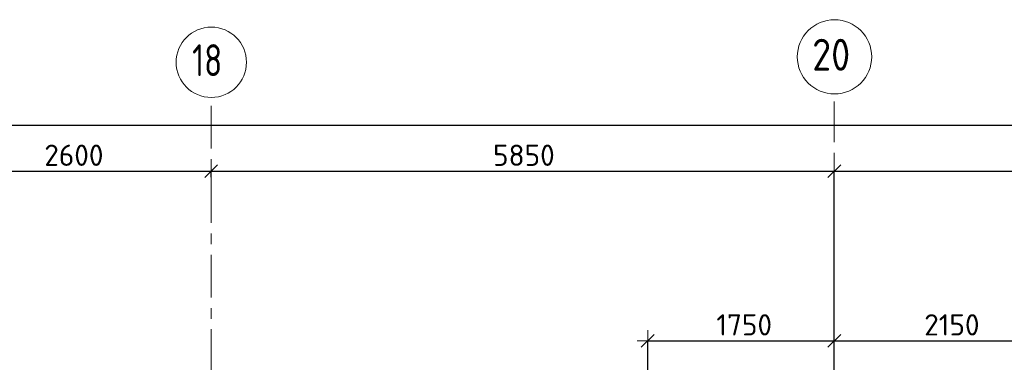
# Model space of a CAD drawing. Header units: metres. Extents: x -38 to 97, y -15 to 21.
# Tile 48 of 256: x 43.85 to 53.1, y 17.33 to 20.55. Entities that reach past the tile are written whole.
import ezdxf

# ---------------------------------------------------------------- set-up
doc = ezdxf.new("R2010")
doc.units = ezdxf.units.M
doc.header["$PDMODE"] = 65
doc.linetypes.add('______11', pattern=[0.5, 0.4, -0.05, 0, -0.05])
doc.linetypes.add('______5', pattern=[1.1, 0.8, -0.1, 0.1, -0.1])
for name, color, linetype, lineweight in [('XR$2$Осевая линия (1)', 7, '______5', 13), ('XR$2$Размерная линия (1)', 7, 'Continuous', 13), ('XR$6$Размерная линия (1)', 7, 'Continuous', 13)]:
    doc.layers.add(name, color=color, linetype=linetype, lineweight=lineweight)
doc.styles.add('ISOCPEUR', font='txt')
doc.dimstyles.new('DIMSTYLE_3', dxfattribs={"dimtxt": 0.2, "dimasz": 0.2, "dimexe": 0, "dimexo": 0, "dimgap": 0.1, "dimtad": 2, "dimdec": 0, "dimlfac": 1000, "dimrnd": 5, "dimzin": 12, "dimdsep": 46, "dimtxsty": 'ISOCPEUR', "dimblk1": 'ALL_ML_STRICH', "dimblk2": 'ALL_ML_STRICH', "dimsah": 1, "dimcen": 0, "dimclrd": 7, "dimclre": 256, "dimclrt": 7, "dimadec": 0, "dimazin": 0, "dimtfac": 1, "dimtdec": 0, "dimtix": 1, "dimtmove": 2, "dimatfit": 3, "dimfxl": 0, "dimtzin": 0, "dimlwd": 0, "dimlwe": -3, "dimarcsym": 0})

# ---------------------------------------------------------------- blocks, each defined once
blk = doc.blocks.new('ALL_ML_STRICH')
at = {"color": 0, "linetype": 'ByBlock', "lineweight": -2}
for p, q in [((0, -0.5), (0, 0.5)), ((-1, 0), (0.5, 0)), ((-0.3, -0.3), (0.3, 0.3))]:
    blk.add_line(p, q, dxfattribs=at)
blk = doc.blocks.new('*D11')
at = {"layer": 'DEFPOINTS', "color": 7, "linetype": 'Continuous', "lineweight": 13, "transparency": 33554687}
for p in [(0.5, 19.5574), (0.5, 19.3768), (61.6, 17.1197)]:
    blk.add_point(p, dxfattribs=at)
at = {"layer": 'XR$2$Размерная линия (1)', "color": 9, "linetype": 'Continuous', "lineweight": -2, "true_color": 0xc7c7c7, "transparency": 33554687}
for p, q in [((0.5, 19.3568), (0.5, 19.5574)), ((61.6, 17.1397), (61.6, 19.5574))]:
    blk.add_line(p, q, dxfattribs=at)
at = {"layer": 'XR$2$Размерная линия (1)', "color": 7, "linetype": 'Continuous', "lineweight": -2, "transparency": 33554687}
blk.add_line((0.5, 19.5574), (61.6, 19.5574), dxfattribs=at)
at = {"layer": 'XR$2$Размерная линия (1)', "color": 7, "linetype": 'Continuous', "lineweight": 13, "transparency": 33554687, "xscale": 0.2, "yscale": 0.2, "zscale": 0.2, "rotation": 180}
blk.add_blockref('ALL_ML_STRICH', (0.5, 19.5574), dxfattribs=at)
at = {"layer": 'XR$2$Размерная линия (1)', "color": 7, "linetype": 'Continuous', "lineweight": 13, "transparency": 33554687, "xscale": 0.2, "yscale": 0.2, "zscale": 0.2}
blk.add_blockref('ALL_ML_STRICH', (61.6, 19.5574), dxfattribs=at)
at = {"layer": 'XR$2$Размерная линия (1)', "color": 7, "linetype": 'Continuous', "lineweight": 13, "transparency": 33554687, "insert": (31.1, 19.7074), "char_height": 0.2, "width": 1, "attachment_point": 5, "style": 'ISOCPEUR'}
blk.add_mtext('\\A1;{61100}', dxfattribs=at)
blk = doc.blocks.new('*D36')
at = {"layer": 'DEFPOINTS', "color": 7, "linetype": 'Continuous', "lineweight": 13, "transparency": 33554687}
for p in [(43.05, 19.1261), (43.05, 19.1044), (45.65, 19.0502)]:
    blk.add_point(p, dxfattribs=at)
at = {"layer": 'XR$2$Размерная линия (1)', "color": 9, "linetype": 'Continuous', "lineweight": -2, "true_color": 0xc7c7c7, "transparency": 33554687}
for p, q in [((43.05, 19.1244), (43.05, 19.1261)), ((45.65, 19.0702), (45.65, 19.1261))]:
    blk.add_line(p, q, dxfattribs=at)
at = {"layer": 'XR$2$Размерная линия (1)', "color": 7, "linetype": 'Continuous', "lineweight": -2, "transparency": 33554687}
blk.add_line((43.05, 19.1261), (45.65, 19.1261), dxfattribs=at)
at = {"layer": 'XR$2$Размерная линия (1)', "color": 7, "linetype": 'Continuous', "lineweight": 13, "transparency": 33554687, "xscale": 0.2, "yscale": 0.2, "zscale": 0.2, "rotation": 180}
blk.add_blockref('ALL_ML_STRICH', (43.05, 19.1261), dxfattribs=at)
at = {"layer": 'XR$2$Размерная линия (1)', "color": 7, "linetype": 'Continuous', "lineweight": 13, "transparency": 33554687, "xscale": 0.2, "yscale": 0.2, "zscale": 0.2}
blk.add_blockref('ALL_ML_STRICH', (45.65, 19.1261), dxfattribs=at)
at = {"layer": 'XR$2$Размерная линия (1)', "color": 7, "linetype": 'Continuous', "lineweight": 13, "transparency": 33554687, "insert": (44.36, 19.2761), "char_height": 0.2, "width": 0.8, "attachment_point": 5, "style": 'ISOCPEUR'}
blk.add_mtext('\\A1;{2600}', dxfattribs=at)
blk = doc.blocks.new('*D37')
at = {"layer": 'DEFPOINTS', "color": 7, "linetype": 'Continuous', "lineweight": 13, "transparency": 33554687}
for p in [(45.65, 19.1261), (45.65, 19.0502), (51.5, 17.3896)]:
    blk.add_point(p, dxfattribs=at)
at = {"layer": 'XR$2$Размерная линия (1)', "color": 9, "linetype": 'Continuous', "lineweight": -2, "true_color": 0xc7c7c7, "transparency": 33554687}
for p, q in [((45.65, 19.0702), (45.65, 19.1261)), ((51.5, 17.4096), (51.5, 19.1261))]:
    blk.add_line(p, q, dxfattribs=at)
at = {"layer": 'XR$2$Размерная линия (1)', "color": 7, "linetype": 'Continuous', "lineweight": -2, "transparency": 33554687}
blk.add_line((45.65, 19.1261), (51.5, 19.1261), dxfattribs=at)
at = {"layer": 'XR$2$Размерная линия (1)', "color": 7, "linetype": 'Continuous', "lineweight": 13, "transparency": 33554687, "xscale": 0.2, "yscale": 0.2, "zscale": 0.2, "rotation": 180}
blk.add_blockref('ALL_ML_STRICH', (45.65, 19.1261), dxfattribs=at)
at = {"layer": 'XR$2$Размерная линия (1)', "color": 7, "linetype": 'Continuous', "lineweight": 13, "transparency": 33554687, "xscale": 0.2, "yscale": 0.2, "zscale": 0.2}
blk.add_blockref('ALL_ML_STRICH', (51.5, 19.1261), dxfattribs=at)
at = {"layer": 'XR$2$Размерная линия (1)', "color": 7, "linetype": 'Continuous', "lineweight": 13, "transparency": 33554687, "insert": (48.585, 19.2761), "char_height": 0.2, "width": 0.8, "attachment_point": 5, "style": 'ISOCPEUR'}
blk.add_mtext('\\A1;{5850}', dxfattribs=at)
blk = doc.blocks.new('*D38')
at = {"layer": 'DEFPOINTS', "color": 7, "linetype": 'Continuous', "lineweight": 13, "transparency": 33554687}
for p in [(51.5, 19.1261), (61.6, 17.4912), (51.5, 17.3896)]:
    blk.add_point(p, dxfattribs=at)
at = {"layer": 'XR$2$Размерная линия (1)', "color": 9, "linetype": 'Continuous', "lineweight": -2, "true_color": 0xc7c7c7, "transparency": 33554687}
for p, q in [((51.5, 17.4096), (51.5, 19.1261)), ((61.6, 17.5112), (61.6, 19.1261))]:
    blk.add_line(p, q, dxfattribs=at)
at = {"layer": 'XR$2$Размерная линия (1)', "color": 7, "linetype": 'Continuous', "lineweight": -2, "transparency": 33554687}
blk.add_line((51.5, 19.1261), (61.6, 19.1261), dxfattribs=at)
at = {"layer": 'XR$2$Размерная линия (1)', "color": 7, "linetype": 'Continuous', "lineweight": 13, "transparency": 33554687, "xscale": 0.2, "yscale": 0.2, "zscale": 0.2, "rotation": 180}
blk.add_blockref('ALL_ML_STRICH', (51.5, 19.1261), dxfattribs=at)
at = {"layer": 'XR$2$Размерная линия (1)', "color": 7, "linetype": 'Continuous', "lineweight": 13, "transparency": 33554687, "xscale": 0.2, "yscale": 0.2, "zscale": 0.2}
blk.add_blockref('ALL_ML_STRICH', (61.6, 19.1261), dxfattribs=at)
at = {"layer": 'XR$2$Размерная линия (1)', "color": 7, "linetype": 'Continuous', "lineweight": 13, "transparency": 33554687, "insert": (56.6, 19.2761), "char_height": 0.2, "width": 1, "attachment_point": 5, "style": 'ISOCPEUR'}
blk.add_mtext('\\A1;{10100}', dxfattribs=at)
blk = doc.blocks.new('*D1335')
at = {"layer": 'DEFPOINTS', "color": 7, "linetype": 'Continuous', "lineweight": 13, "transparency": 33554687}
for p in [(49.7475, 17.532), (51.5, 17.01), (49.7475, 16.6112)]:
    blk.add_point(p, dxfattribs=at)
at = {"layer": 'XR$6$Размерная линия (1)', "color": 9, "linetype": 'Continuous', "lineweight": -2, "true_color": 0xc7c7c7, "transparency": 33554687}
for p, q in [((49.7475, 16.6312), (49.7475, 17.532)), ((51.5, 17.03), (51.5, 17.532))]:
    blk.add_line(p, q, dxfattribs=at)
at = {"layer": 'XR$6$Размерная линия (1)', "color": 7, "linetype": 'Continuous', "lineweight": -2, "transparency": 33554687}
blk.add_line((49.7475, 17.532), (51.5, 17.532), dxfattribs=at)
at = {"layer": 'XR$6$Размерная линия (1)', "color": 7, "linetype": 'Continuous', "lineweight": 13, "transparency": 33554687, "xscale": 0.2, "yscale": 0.2, "zscale": 0.2, "rotation": 180}
blk.add_blockref('ALL_ML_STRICH', (49.7475, 17.532), dxfattribs=at)
at = {"layer": 'XR$6$Размерная линия (1)', "color": 7, "linetype": 'Continuous', "lineweight": 13, "transparency": 33554687, "xscale": 0.2, "yscale": 0.2, "zscale": 0.2}
blk.add_blockref('ALL_ML_STRICH', (51.5, 17.532), dxfattribs=at)
at = {"layer": 'XR$6$Размерная линия (1)', "color": 7, "linetype": 'Continuous', "lineweight": 13, "transparency": 33554687, "insert": (50.6538, 17.682), "char_height": 0.2, "width": 0.8, "attachment_point": 5, "style": 'ISOCPEUR'}
blk.add_mtext('\\A1;{1750}', dxfattribs=at)
blk = doc.blocks.new('*D1336')
at = {"layer": 'DEFPOINTS', "color": 7, "linetype": 'Continuous', "lineweight": 13, "transparency": 33554687}
for p in [(51.5, 17.532), (51.5, 17.01), (53.6475, 16.7112)]:
    blk.add_point(p, dxfattribs=at)
at = {"layer": 'XR$6$Размерная линия (1)', "color": 9, "linetype": 'Continuous', "lineweight": -2, "true_color": 0xc7c7c7, "transparency": 33554687}
for p, q in [((51.5, 17.03), (51.5, 17.532)), ((53.6475, 16.7312), (53.6475, 17.532))]:
    blk.add_line(p, q, dxfattribs=at)
at = {"layer": 'XR$6$Размерная линия (1)', "color": 7, "linetype": 'Continuous', "lineweight": -2, "transparency": 33554687}
blk.add_line((51.5, 17.532), (53.6475, 17.532), dxfattribs=at)
at = {"layer": 'XR$6$Размерная линия (1)', "color": 7, "linetype": 'Continuous', "lineweight": 13, "transparency": 33554687, "xscale": 0.2, "yscale": 0.2, "zscale": 0.2, "rotation": 180}
blk.add_blockref('ALL_ML_STRICH', (51.5, 17.532), dxfattribs=at)
at = {"layer": 'XR$6$Размерная линия (1)', "color": 7, "linetype": 'Continuous', "lineweight": 13, "transparency": 33554687, "xscale": 0.2, "yscale": 0.2, "zscale": 0.2}
blk.add_blockref('ALL_ML_STRICH', (53.6475, 17.532), dxfattribs=at)
at = {"layer": 'XR$6$Размерная линия (1)', "color": 7, "linetype": 'Continuous', "lineweight": 13, "transparency": 33554687, "insert": (52.6038, 17.682), "char_height": 0.2, "width": 0.8, "attachment_point": 5, "style": 'ISOCPEUR'}
blk.add_mtext('\\A1;{2150}', dxfattribs=at)

msp = doc.modelspace()

# ---------------------------------------------------------------- linework, layer by layer
at = {"layer": 'XR$2$Осевая линия (1)', "color": 253, "linetype": '______11', "lineweight": 13, "true_color": 0xa0a0a0, "transparency": 33554687}
for p, q in [((45.65, 6.74), (45.65, 19.78)), ((51.5, 6.8), (51.5, 19.78))]:
    msp.add_line(p, q, dxfattribs=at)
at = {"layer": 'XR$2$Осевая линия (1)', "color": 7, "linetype": 'Continuous', "lineweight": 13, "transparency": 33554687}
for centre, radius in [((51.5018, 20.2012), 0.3493), ((45.6504, 20.1501), 0.3304)]:
    msp.add_circle(centre, radius, dxfattribs=at)

# ---------------------------------------------------------------- texts
at = {"layer": 'XR$2$Осевая линия (1)', "color": 7, "linetype": 'Continuous', "lineweight": 13, "transparency": 33554687, "char_height": 0.3, "attachment_point": 7, "style": 'ISOCPEUR'}
for s, insert, width in [('\\W0.87;20', (51.2918, 20.0707), 0.550812), ('\\W0.75;18', (45.4704, 20.0196), 0.472281)]:
    msp.add_mtext(s, dxfattribs=dict(at, insert=insert, width=width))

# ---------------------------------------------------------------- dimensions: what is measured, and where the dimension line sits
at = {"layer": 'XR$2$Размерная линия (1)', "color": 7, "linetype": 'Continuous', "lineweight": 13, "transparency": 33554687}
for base, p1, p2, picture, middle in [((61.6, 19.5574), (0.5, 19.3568), (61.6, 17.1397), '*D11', (31.1, 19.7074)), ((45.65, 19.1261), (43.05, 19.1244), (45.65, 19.0702), '*D36', (44.36, 19.2761)), ((51.5, 19.1261), (45.65, 19.0702), (51.5, 17.4096), '*D37', (48.585, 19.2761)), ((61.6, 19.1261), (51.5, 17.4096), (61.6, 17.5112), '*D38', (56.6, 19.2761))]:
    dim = msp.add_linear_dim(base=base, p1=p1, p2=p2, dimstyle='DIMSTYLE_3', override={"dimpost": '<>', "dimclrd": 7, "dimclre": 9, "dimclrt": 7, "dimlwd": 0, "dimlwe": 65533}, dxfattribs=at)
    dim.commit()
    dim.dimension.update_dxf_attribs({"geometry": picture, "text_midpoint": middle, "dimtype": 160})
at = {"layer": 'XR$6$Размерная линия (1)', "color": 7, "linetype": 'Continuous', "lineweight": 13, "transparency": 33554687}
for base, p1, p2, picture, middle in [((51.5, 17.53196), (49.74752, 16.63124), (51.5, 17.03004), '*D1335', (50.65376, 17.68196)), ((53.64752, 17.53196), (51.5, 17.03004), (53.64752, 16.73124), '*D1336', (52.60376, 17.68196))]:
    dim = msp.add_linear_dim(base=base, p1=p1, p2=p2, dimstyle='DIMSTYLE_3', override={"dimpost": '<>', "dimclrd": 7, "dimclre": 9, "dimclrt": 7, "dimlwd": 0, "dimlwe": 65533}, dxfattribs=at)
    dim.commit()
    dim.dimension.update_dxf_attribs({"geometry": picture, "text_midpoint": middle, "dimtype": 160})

doc.saveas('drawing.dxf')
